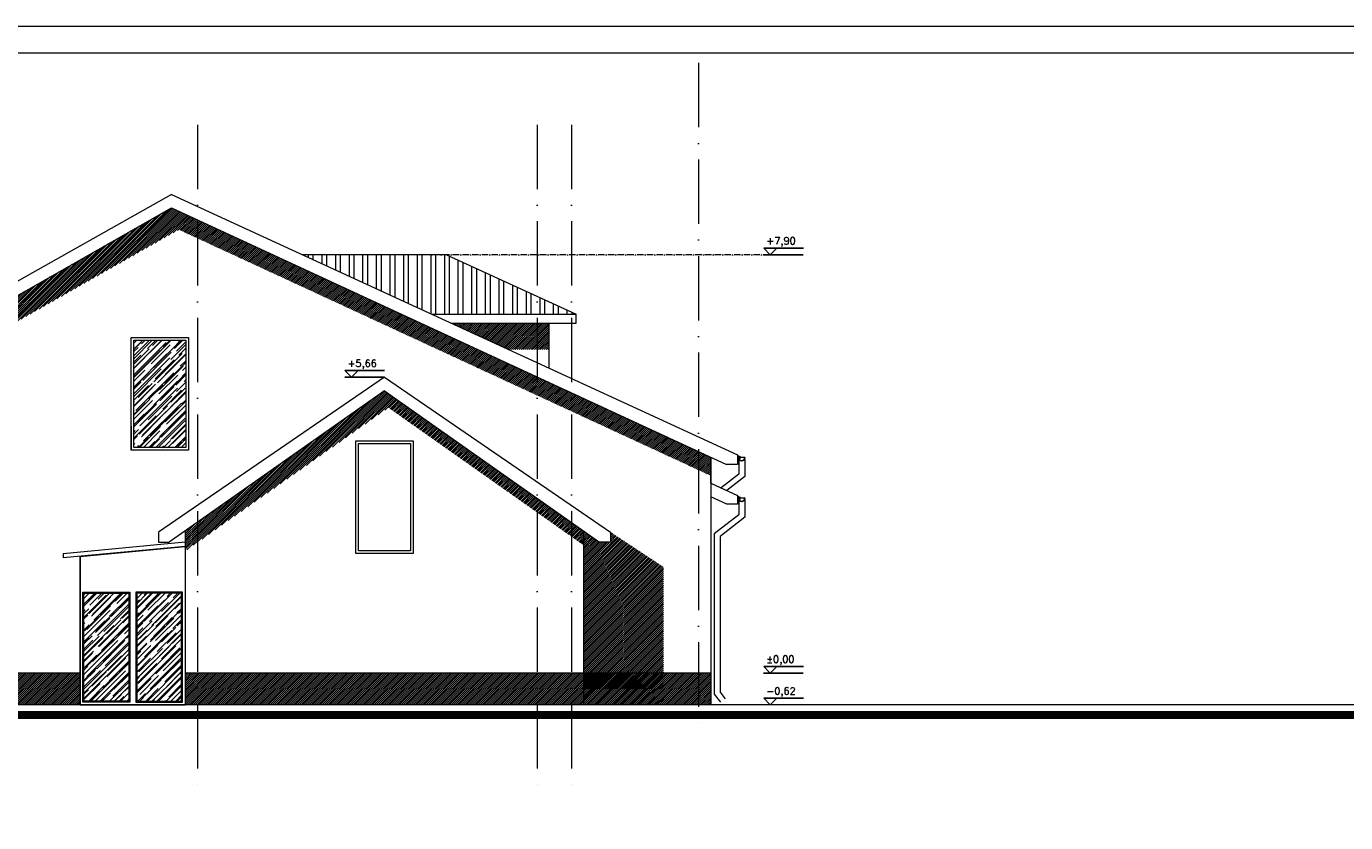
# Model space of a CAD drawing. Header units: millimetres. Extents: x -37273 to 136949, y -1495242345 to -598.
# Tile 43 of 44: x 74249 to 76710, y -12383 to -10898. Entities that reach past the tile are written whole.
import ezdxf

# ---------------------------------------------------------------- set-up
doc = ezdxf.new("R2010")
doc.units = ezdxf.units.MM
doc.linetypes.add('ACAD_ISO10W100', pattern=[18, 12, -3, 0, -3])
doc.linetypes.add('HIDDEN', pattern=[9.525, 6.35, -3.175])
for name, color, linetype in [('cień1', 250, 'Continuous'), ('okna 1', 251, 'Continuous'), ('OPISY', 4, 'Continuous'), ('ściana', 7, 'Continuous')]:
    doc.layers.add(name, color=color, linetype=linetype)
for name, color, linetype, lineweight in [('DIM', 15, 'Continuous', 5), ('urządzenia', 252, 'Continuous', 0), ('wymiarowannie', 253, 'Continuous', 5)]:
    doc.layers.add(name, color=color, linetype=linetype, lineweight=lineweight)
doc.styles.add('ROMANS', font='romans.shx')
pattern_1 = [(45, (102823.532, -5035.463), (10.560781, 28.162083), [186.69, -24.892, 62.23, -12.446]), (45, (102830.836, -5019.358), (-20.505517, 2.904215), [37.338, -4.10718, 74.676, -9.3345]), (45, (102820.451, -5023.582), (39.866949, 51.6598214), [99.568, -17.4244, 49.784, -12.446])]

# ---------------------------------------------------------------- blocks, each defined once
blk = doc.blocks.new('rynna150')
for p, q in [((-16.5, -6.9), (-16.5, -5.7)), ((-16.5, -5.7), (-16, -5.7)), ((-16, -6.9), (-16, -5.7)), ((-15.8, -6.9), (-16, -6.9)), ((-15.8, -5.7), (-15.8, -6.9)), ((-15.6, -6.9), (-15.6, -5.7)), ((-15.6, -9.4), (-15.6, -7)), ((-14.5, -6.2), (-15.3, -5.5)), ((-15.1, -6.9), (-15, -7)), ((-3.1, -4.7), (-14.5, -4.7)), ((-3.1, -2.1), (-3.1, -9.1)), ((-2, -8.6), (-2.8, -9.3)), ((-2, -5), (-1.2, -4.3)), ((-1.5, -5.8), (-1.5, -5.8)), ((-1, -6.9), (-1, -4.5)), ((-1, -7), (-1, -9.4)), ((-0.7, -4.5), (-0.7, -6.5)), ((-0.7, -6.5), (-0.6, -6.5)), ((-0.6, -7.5), (-0.6, -0.8)), ((0, -6.9), (0, -0.5))]:
    blk.add_line(p, q)
at = {"linetype": 'HIDDEN', "ltscale": 0.05}
for p, q in [((-16, -6.4), (-16.5, -6.4)), ((-16, -6.6), (-16.5, -6.6)), ((-0.6, -5.5), (0, -5.5)), ((-0.6, -5.8), (0, -5.8))]:
    blk.add_line(p, q, dxfattribs=at)
for centre, radius, start, end in [((-16.5, -6.5), 0.318, 90, 270), ((-8.3, -6.9), 8.26, 180, 0), ((-14.9, -5.7), 1.05, 291.9996, 180), ((-8.3, -6.9), 7.7, 180, 0), ((-14.9, -5.7), 0.891, 288.0434, 180), ((-14.9, -5.7), 0.648, 308.41, 180), ((-8.3, -6.9), 7.29, 180, 0), ((-2.4, -9.1), 0.648, 180, 51.59), ((-1.6, -4.5), 1.05, 0, 248.0004), ((-1.6, -4.5), 0.891, 0, 251.9566), ((-1.6, -4.5), 0.648, 0, 231.59), ((0.2, -5.1), 0.318, 270, 90)]:
    blk.add_arc(centre, radius, start, end)
for points in [[(-14.6, -6.5), (-14.9, -6.7), (-15.1, -6.9)], [(-14.5, -6.7), (-14.7, -6.8), (-15, -7)], [(-2, -5.5), (-1.8, -5.6), (-1.6, -5.8)], [(-1.9, -5.4), (-1.7, -5.5), (-1.5, -5.8)]]:
    blk.add_spline(points, degree=3)

msp = doc.modelspace()

# ---------------------------------------------------------------- hatches: boundary and pattern name
at = {"layer": 'cień1', "ltscale": 3}
h = msp.add_hatch(dxfattribs=at)
h.set_pattern_fill('ANSI31', color=250, scale=0.8, angle=180)
h.set_pattern_definition([(225, (116824.2611, -4784.543), (1.79605122, -1.79605122), [])])
h.paths.add_polyline_path([(74568.23, -11259.03), (74568.23, -11293.34), (75202.23, -11586.6), (75202.23, -11552.29)])
h.paths.add_polyline_path([(73997.23, -11534.07), (73997.23, -11582.32), (74262.87, -11431.3), (74533.65, -11277.34), (74568.23, -11293.34), (74568.23, -11259.03), (74520.13, -11236.78), (74249.35, -11390.73)])
h.paths.add_polyline_path([(73694.23, -11706.34), (73694.23, -11754.59), (73997.23, -11582.32), (73997.23, -11534.07)])
h.paths.add_polyline_path([(75266.23, -11616.21), (75503.23, -11725.83), (75503.23, -11691.52), (75266.23, -11581.9)])
h.paths.add_polyline_path([(75202.23, -11552.29), (75202.23, -11586.6), (75266.23, -11616.21), (75266.23, -11581.9), (75224.73, -11562.7)])
h.paths.add_polyline_path([(73671.73, -11719.13), (73671.73, -11767.38), (73694.23, -11754.59), (73694.23, -11706.34)])
h.paths.add_polyline_path([(75503.23, -11725.83), (75525.73, -11736.24), (75525.73, -11701.93), (75503.23, -11691.52)])
h = msp.add_hatch(dxfattribs=at)
h.set_pattern_fill('ANSI31', color=250, scale=0.8, angle=180)
h.set_pattern_definition([(45, (117557.7138, -12054.9802), (-1.79605122, 1.79605122), [])])
h.paths.add_polyline_path([(75224.73, -11451.98), (75224.73, -11500.77), (75202.23, -11500.77), (75202.23, -11451.98)])
h.paths.add_polyline_path([(75042.05, -11451.98), (75148, -11500.73), (75202.23, -11500.73), (75202.23, -11451.98)])
h = msp.add_hatch(dxfattribs=at)
h.set_pattern_fill('ANSI31', color=250, scale=0.8, angle=180)
h.set_pattern_definition([(225, (117720.7611, -4883.0687), (1.79605122, -1.79605122), [])])
h.paths.add_polyline_path([(74568.23, -11823.75), (74568.23, -11860.56), (74924.69, -11609.33), (75202.23, -11804.94), (75202.23, -11778.65), (74917.23, -11577.78)])
h.paths.add_polyline_path([(75202.23, -11778.65), (75202.23, -11804.94), (75266.23, -11850.05), (75266.23, -11823.75)])
h.paths.add_polyline_path([(75266.23, -11823.75), (75266.23, -11850.05), (75288.73, -11865.91), (75288.73, -11839.61)])
h = msp.add_hatch(dxfattribs=at)
h.set_pattern_fill('ANSI31', color=250, scale=0.8, angle=180)
h.set_pattern_definition([(225, (117698.2611, -4893.5808), (1.79605122, -1.79605122), [])])
h.paths.add_polyline_path([(74545.73, -11860.6), (74545.73, -11839.61), (74568.23, -11823.75), (74568.23, -11860.56), (74545.73, -11876.42)])
h = msp.add_hatch(dxfattribs=at)
h.set_pattern_fill('ANSI31', color=250, scale=0.8, angle=180)
h.set_pattern_definition([(225, (118441.2611, -5180.9447), (1.79605122, -1.79605122), [])])
h.paths.add_polyline_path([(75288.73, -12103.78), (75288.73, -11839.61), (75318.51, -11860.6), (75338.73, -11860.6), (75338.73, -11841.51), (75437.62, -11906.68), (75437.62, -12103.78)])
h.paths.add_polyline_path([(75288.73, -12163.78), (75288.73, -12103.78), (75437.62, -12103.78), (75437.62, -12163.78)])
h = msp.add_hatch(dxfattribs=at)
h.set_pattern_fill('ANSI31', color=251, scale=0.8)
h.set_pattern_definition([(45, (112104.4983, -6470.9303), (-1.79605122, 1.79605122), [])])
h.paths.add_polyline_path([(74568.23, -12163.78), (75202.23, -12163.78), (75202.23, -12103.78), (74568.23, -12103.78)])
h.paths.add_polyline_path([(73997.23, -12163.78), (74349.73, -12163.78), (74349.73, -12103.78), (73997.23, -12103.78)])
h.paths.add_polyline_path([(73694.23, -12163.78), (73997.23, -12163.78), (73997.23, -12103.78), (73694.23, -12103.78)])
h.paths.add_polyline_path([(75288.73, -12163.78), (75503.23, -12163.78), (75503.23, -12103.78), (75288.73, -12103.78)])
h.paths.add_polyline_path([(75202.23, -12163.78), (75266.23, -12163.78), (75266.23, -12103.78), (75202.23, -12103.78)])
h.paths.add_polyline_path([(74545.73, -12163.78), (74568.23, -12163.78), (74568.23, -12103.78), (74545.73, -12103.78)])
h.paths.add_polyline_path([(75266.23, -12163.78), (75288.73, -12163.78), (75288.73, -12103.78), (75266.23, -12103.78)])
h.paths.add_polyline_path([(75503.23, -12163.78), (75525.73, -12163.78), (75525.73, -12103.78), (75503.23, -12103.78)])
h.paths.add_polyline_path([(73671.73, -12163.78), (73694.23, -12163.78), (73694.23, -12103.78), (73671.73, -12103.78)])
at = {"layer": 'okna 1'}
h = msp.add_hatch(dxfattribs=at)
h.set_pattern_fill('AR-RROOF', color=251, scale=0.49, angle=45)
h.set_pattern_definition([(45, (102916.532, -4700.945), (10.560781, 28.162083), [186.69, -24.892, 62.23, -12.446]), (45, (102923.836, -4684.84), (-20.505517, 2.904215), [37.338, -4.10718, 74.676, -9.3345]), (45, (102913.451, -4689.064), (39.866949, 51.6598214), [99.568, -17.4244, 49.784, -12.446])])
h.paths.add_polyline_path([(74449.73, -11683.78), (74546.73, -11683.78), (74546.73, -11483.78), (74449.73, -11483.78)])
h = msp.add_hatch(dxfattribs=at)
h.set_pattern_fill('AR-RROOF', color=251, scale=0.49, angle=45)
h.set_pattern_definition(pattern_1)
h.paths.add_polyline_path([(74356.73, -12156.78), (74440.28, -12156.78), (74440.26, -11955.61), (74356.73, -11955.61)])
h = msp.add_hatch(dxfattribs=at)
h.set_pattern_fill('AR-RROOF', color=251, scale=0.49, angle=135)
h.set_pattern_definition(pattern_1)
h.paths.add_polyline_path([(74538.73, -12156.78), (74455.18, -12156.78), (74455.19, -11955.61), (74538.73, -11955.61)])
at = {"layer": 'wymiarowannie', "lineweight": 13, "ltscale": 3}
h = msp.add_hatch(dxfattribs=at)
h.set_pattern_fill('STEEL', color=252, scale=8, angle=135)
h.set_pattern_definition([(90, (79153.327, -11476.91), (-25.4, 2e-15), []), (90, (79144.347, -11467.93), (-25.4, 2e-15), [])])
h.paths.add_polyline_path([(75274.73, -11435.38), (75202.23, -11435.38), (75202.23, -11402.01)])
h.paths.add_polyline_path([(74764.27, -11324.14), (75005.98, -11435.38), (75202.23, -11435.38), (75202.23, -11402.01), (75033.02, -11324.14)])

# ---------------------------------------------------------------- linework, layer by layer
at = {"layer": 'DIM', "ltscale": 0.1}
for points in [[(72874.01, -13868.36), (78800.33, -13868.36), (78800.33, -10898.36), (72874.01, -10898.36)], [(72924.01, -13818.36), (78750.33, -13818.36), (78750.33, -10948.36), (72924.01, -10948.36)]]:
    msp.add_lwpolyline(points, close=True, dxfattribs=at)
at = {"layer": 'OPISY', "color": 4}
for p, q in [((75698.71, -11311.79), (75624.56, -11311.79)), ((75624.56, -11311.79), (75636.9, -11324.14)), ((75649.25, -11311.79), (75636.9, -11324.14)), ((75698.48, -11324.14), (75624.32, -11324.14)), ((74917.23, -11552.78), (74843.07, -11552.78)), ((74917.46, -11540.43), (74843.31, -11540.43)), ((74843.31, -11540.43), (74855.66, -11552.78)), ((74868, -11540.43), (74855.66, -11552.78)), ((75698.48, -12104.4), (75624.32, -12104.4)), ((75698.71, -12092.05), (75624.56, -12092.05)), ((75624.56, -12092.05), (75636.9, -12104.4)), ((75649.25, -12092.05), (75636.9, -12104.4)), ((75698.71, -12151.44), (75624.56, -12151.44)), ((75624.56, -12151.44), (75636.9, -12163.78)), ((75649.25, -12151.44), (75636.9, -12163.78))]:
    msp.add_line(p, q, dxfattribs=at)
at = {"layer": 'urządzenia', "linetype": 'ACAD_ISO10W100'}
msp.add_line((75671.79, -11324.14), (75001.61, -11324.14), dxfattribs=at)
at = {"layer": 'wymiarowannie', "color": 251, "linetype": 'ACAD_ISO10W100', "lineweight": 13, "ltscale": 10}
for p, q in [((75503.23, -10966.52), (75503.23, -12203.19)), ((74568.23, -11081.82), (74568.23, -12318.49)), ((75202.23, -11081.82), (75202.23, -12318.49)), ((75266.23, -11081.82), (75266.23, -12318.49))]:
    msp.add_line(p, q, dxfattribs=at)
at = {"layer": 'wymiarowannie', "color": 7, "lineweight": 13, "ltscale": 3}
for p, q in [((74520.13, -11211.78), (74202.3, -11390.73)), ((74520.13, -11211.78), (75224.73, -11536.05)), ((74249.35, -11390.73), (74520.13, -11236.78)), ((74520.13, -11236.78), (75224.73, -11562.7)), ((73636.55, -11739.13), (74249.35, -11390.73)), ((75224.73, -11536.05), (75575.71, -11697.57)), ((75224.73, -11562.7), (75555.23, -11715.58)), ((74917.23, -11577.78), (74515.95, -11860.6)), ((74917.23, -11577.78), (75318.51, -11860.6)), ((75575.71, -11697.57), (75575.73, -11715.58)), ((75575.73, -11715.58), (75555.23, -11715.58)), ((74545.73, -11839.61), (74545.73, -12163.78)), ((75288.73, -11839.61), (75288.73, -12163.78))]:
    msp.add_line(p, q, dxfattribs=at)
at = {"layer": 'wymiarowannie', "color": 5, "lineweight": 13, "ltscale": 3}
for p, q in [((75033.02, -11324.14), (74764.27, -11324.14)), ((75033.02, -11324.14), (75274.73, -11435.38)), ((75005.98, -11435.38), (75274.73, -11435.38)), ((75274.73, -11451.98), (75274.73, -11435.38)), ((75042.05, -11451.98), (75274.73, -11451.98)), ((75224.73, -11536.05), (75224.73, -11451.98)), ((75224.73, -11536.05), (75224.73, -11527.18)), ((75525.73, -11701.93), (75525.73, -12163.78)), ((75525.73, -11750.3), (75525.73, -11701.93)), ((74545.73, -11860.6), (74318.11, -11881.78)), ((74545.73, -11868.58), (74318.11, -11889.76)), ((74318.11, -11881.78), (74318.11, -11889.76)), ((74349.73, -11886.82), (74349.73, -12163.78)), ((74349.73, -11886.82), (74349.73, -12163.78)), ((74349.73, -12163.78), (74545.73, -12163.78))]:
    msp.add_line(p, q, dxfattribs=at)
at = {"layer": 'wymiarowannie', "color": 252, "lineweight": 13, "ltscale": 3}
for p, q in [((73671.73, -12103.78), (74349.73, -12103.78)), ((74545.73, -12103.78), (75525.73, -12103.78))]:
    msp.add_line(p, q, dxfattribs=at)
at = {"layer": 'wymiarowannie', "color": 0, "lineweight": 13, "ltscale": 3}
msp.add_line((77571.12, -12163.78), (73217.79, -12163.78), dxfattribs=at)
at = {"layer": 'wymiarowannie', "color": 5, "lineweight": 13, "ltscale": 3}
for points in [[(74444.73, -11688.78), (74444.73, -11478.78), (74551.73, -11478.78), (74551.73, -11688.78), (74444.73, -11688.78)], [(74863.73, -11881.39), (74863.73, -11671.39), (74970.73, -11671.39), (74970.73, -11881.39), (74863.73, -11881.39)], [(74349.73, -11886.82), (74545.73, -11868.58), (74545.73, -12163.78), (74349.73, -12163.78), (74349.73, -11886.82)]]:
    msp.add_lwpolyline(points, dxfattribs=at)
for points in [[(74449.73, -11683.78), (74449.73, -11483.78), (74546.73, -11483.78), (74546.73, -11683.78)], [(74868.73, -11876.39), (74868.73, -11676.39), (74965.73, -11676.39), (74965.73, -11876.39)], [(74354.73, -11953.78), (74442.28, -11953.78), (74442.28, -12158.78), (74354.73, -12158.78)], [(74356.73, -11955.61), (74440.26, -11955.61), (74440.28, -12156.78), (74356.73, -12156.78)], [(74540.73, -11953.78), (74453.18, -11953.78), (74453.18, -12158.78), (74540.73, -12158.78)], [(74538.73, -11955.61), (74455.19, -11955.61), (74455.18, -12156.78), (74538.73, -12156.78)]]:
    msp.add_lwpolyline(points, close=True, dxfattribs=at)
at = {"layer": 'wymiarowannie', "color": 7, "lineweight": 13, "ltscale": 3}
for points in [[(74917.23, -11552.78), (74495.73, -11841.51), (74495.73, -11860.6), (74515.95, -11860.6)], [(74917.23, -11552.78), (75338.73, -11841.51), (75338.73, -11860.6), (75318.51, -11860.6)]]:
    msp.add_lwpolyline(points, dxfattribs=at)
at = {"layer": 'wymiarowannie', "color": 252, "lineweight": 13, "ltscale": 3}
for points in [[(75578.21, -11705.85), (75578.21, -11733.32), (75545.09, -11759.21)], [(75589.21, -11705.85), (75589.21, -11738.11), (75555.88, -11764.17)], [(75525.73, -11750.3), (75575.71, -11773.3), (75575.73, -11789.69), (75555.56, -11789.69), (75525.73, -11776.04)], [(75578.22, -11781.58), (75578.22, -11809.04), (75532.49, -11844.79), (75532.49, -12143.83), (75544.23, -12158.99)], [(75589.22, -11781.58), (75589.22, -11813.84), (75543.49, -11849.58), (75543.49, -12140.07), (75552.93, -12152.26)]]:
    msp.add_lwpolyline(points, dxfattribs=at)
at = {"layer": 'wymiarowannie', "color": 252, "lineweight": 13, "ltscale": 3, "const_width": 15}
msp.add_lwpolyline([(73217.36, -12182.71), (77580.54, -12182.71)], dxfattribs=at)
at = {"layer": 'ściana', "lineweight": 13, "ltscale": 3}
msp.add_line((74444.73, -11643.78), (74444.73, -11688.78), dxfattribs=at)

# ---------------------------------------------------------------- block references
at = {"layer": 'wymiarowannie', "color": 252, "lineweight": 13, "ltscale": 3, "xscale": -0.7199999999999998, "yscale": 0.7200000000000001, "zscale": 0.7200000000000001}
for p in [(75577.61, -11698.23), (75577.61, -11773.96)]:
    msp.add_blockref('rynna150', p, dxfattribs=at)

# ---------------------------------------------------------------- texts
at = {"layer": 'OPISY', "color": 4, "style": 'ROMANS'}
for s, p in [('+7,90', (75629.44, -11304.94)), ('+5,66', (74848.19, -11533.58)), ('%%P0,00', (75629.44, -12085.2)), ('-0,62', (75629.44, -12144.59))]:
    msp.add_text(s, height=13.328, dxfattribs=at).set_placement(p)

doc.saveas('drawing.dxf')
